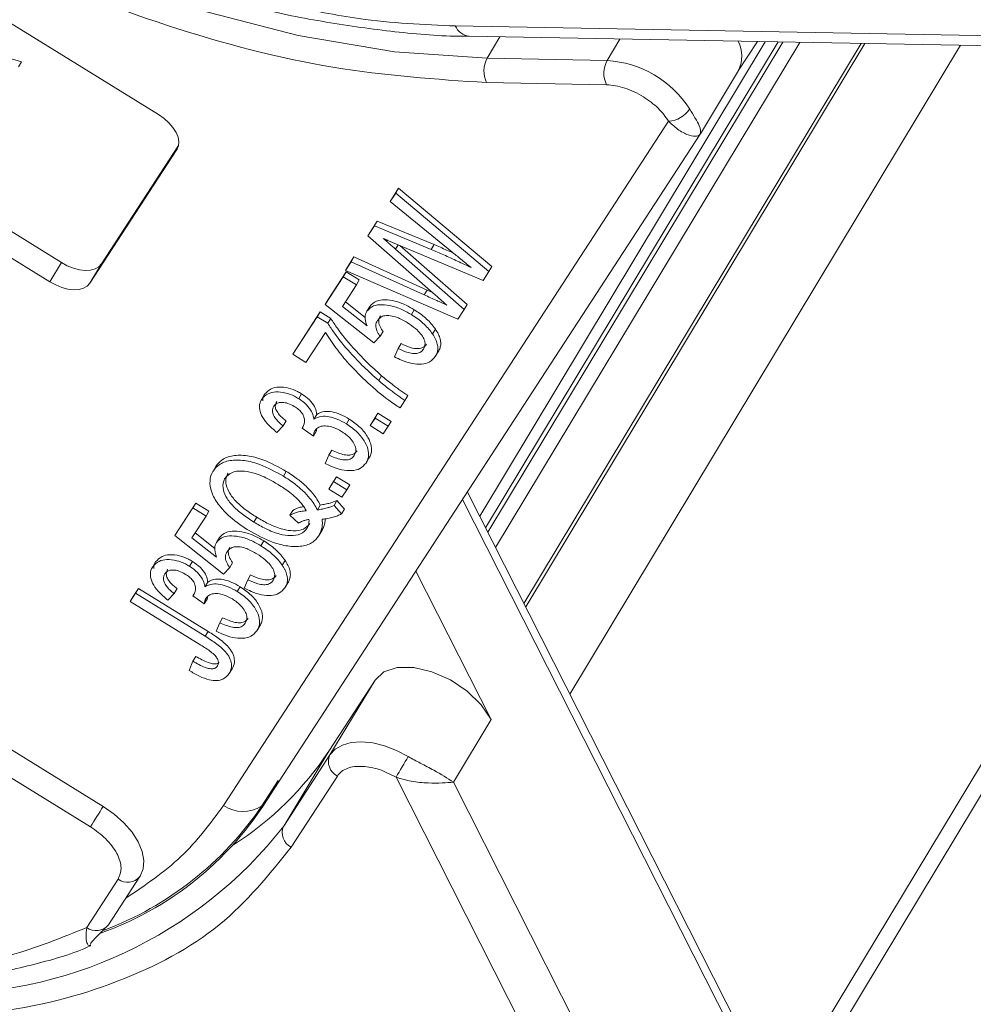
# Model space of a CAD drawing. Header units: millimetres. Extents: x 8853 to 11418, y 45 to 1005.
# Tile 71 of 256: x 9521 to 9545, y 740 to 765. Entities that reach past the tile are written whole.
import ezdxf

# ---------------------------------------------------------------- set-up
doc = ezdxf.new("R2010")
doc.units = ezdxf.units.MM

msp = doc.modelspace()

# ---------------------------------------------------------------- linework, layer by layer
at = {"color": 7, "linetype": 'Continuous', "lineweight": 15}
for p, q in [((9507.405, 772.611), (9524.306, 762.164)), ((9504.974, 768.912), (9521.875, 758.465)), ((9521.584, 757.981), (9504.683, 768.428)), ((9520.875, 763.482), (9516.255, 764.871)), ((9560.607, 763.855), (9531.737, 764.384)), ((9532.085, 764.125), (9560.621, 763.602)), ((9539.499, 763.989), (9532.348, 752.115)), ((9532.497, 751.822), (9539.82, 763.983)), ((9532.533, 763.575), (9532.856, 764.111)), ((9539.939, 763.981), (9532.551, 751.714)), ((9532.747, 751.329), (9540.361, 763.973)), ((9541.895, 763.945), (9533.456, 749.931)), ((9541.992, 763.943), (9533.501, 749.843)), ((9534.608, 747.66), (9544.388, 763.899)), ((9535.859, 764.056), (9535.537, 763.52)), ((9538.823, 763.259), (9539.3, 763.993)), ((9555.616, 763.693), (9539.799, 737.429)), ((9540.007, 737.019), (9556.065, 763.685)), ((9520.875, 763.482), (9520.802, 763.361)), ((9535.537, 763.52), (9532.533, 763.575)), ((9537.876, 761.687), (9538.828, 763.268)), ((9535.525, 762.909), (9532.522, 762.965)), ((9537.077, 761.997), (9525.935, 744.875)), ((9527.097, 745.122), (9537.867, 761.672)), ((9524.768, 761.292), (9522.591, 757.945)), ((9522.882, 758.429), (9524.809, 761.391)), ((9524.779, 761.309), (9524.768, 761.292)), ((9530.108, 759.988), (9530.247, 760.201)), ((9530.181, 760.108), (9530.319, 760.322)), ((9530.319, 760.322), (9530.247, 760.201)), ((9530.247, 760.201), (9532.578, 758.242)), ((9530.319, 760.322), (9532.651, 758.363)), ((9530.181, 760.108), (9530.108, 759.988)), ((9531.649, 758.732), (9530.108, 759.988)), ((9529.622, 759.25), (9529.784, 759.499)), ((9529.784, 759.499), (9529.711, 759.378)), ((9529.784, 759.499), (9531.208, 758.911)), ((9529.549, 759.129), (9529.711, 759.378)), ((9529.622, 759.25), (9529.549, 759.129)), ((9529.711, 759.378), (9531.136, 758.79)), ((9531.117, 757.755), (9529.549, 759.129)), ((9530.307, 758.907), (9530.241, 758.797)), ((9530.241, 758.797), (9531.959, 757.291)), ((9532.431, 758.015), (9530.266, 758.924)), ((9530.345, 758.891), (9532.032, 757.411)), ((9531.208, 758.911), (9531.136, 758.79)), ((9521.875, 758.465), (9521.584, 757.981)), ((9528.989, 758.267), (9529.127, 758.481)), ((9529.061, 758.388), (9529.2, 758.602)), ((9529.2, 758.602), (9529.127, 758.481)), ((9529.127, 758.481), (9530.96, 757.652)), ((9529.2, 758.602), (9531.033, 757.773)), ((9522.882, 758.429), (9522.591, 757.945)), ((9528.552, 757.535), (9529.004, 758.229)), ((9529.004, 758.229), (9528.931, 758.109)), ((9529.061, 758.388), (9528.989, 758.267)), ((9531.8, 757.046), (9528.989, 758.267)), ((9529.004, 758.229), (9529.334, 758.026)), ((9532.578, 758.242), (9532.431, 758.015)), ((9532.651, 758.363), (9532.578, 758.242)), ((9528.479, 757.414), (9528.931, 758.109)), ((9528.931, 758.109), (9529.261, 757.905)), ((9529.334, 758.026), (9529.261, 757.905)), ((9529.261, 757.905), (9528.909, 757.364)), ((9531.033, 757.773), (9530.96, 757.652)), ((9531.033, 757.773), (9531.163, 757.715)), ((9528.552, 757.535), (9528.479, 757.414)), ((9528.986, 757.481), (9529.481, 757.091)), ((9527.742, 756.289), (9528.352, 757.227)), ((9528.352, 757.227), (9528.279, 757.107)), ((9528.352, 757.227), (9528.619, 757.062)), ((9529.701, 756.449), (9528.479, 757.414)), ((9528.909, 757.364), (9529.527, 756.877)), ((9529.598, 757.365), (9529.525, 757.244)), ((9530.71, 757.28), (9530.637, 757.159)), ((9531.959, 757.291), (9531.8, 757.046)), ((9531.959, 757.291), (9532.032, 757.411)), ((9527.669, 756.168), (9528.279, 757.107)), ((9528.279, 757.107), (9528.546, 756.942)), ((9528.619, 757.062), (9528.546, 756.942)), ((9529.929, 756.737), (9529.856, 756.616)), ((9531.24, 756.796), (9531.167, 756.675)), ((9528.487, 756.715), (9527.998, 755.964)), ((9529.856, 756.616), (9529.701, 756.449)), ((9527.742, 756.289), (9527.669, 756.168)), ((9530.216, 756.104), (9530.305, 756.312)), ((9530.378, 756.433), (9530.305, 756.312)), ((9527.998, 755.964), (9527.669, 756.168)), ((9531.237, 756.11), (9531.31, 756.231)), ((9529.892, 755.629), (9529.819, 755.509)), ((9526.964, 755.165), (9526.891, 755.044)), ((9527.889, 755.178), (9527.816, 755.057)), ((9530.476, 755.012), (9530.354, 754.824)), ((9530.549, 755.132), (9530.476, 755.012)), ((9528.269, 754.663), (9528.196, 754.542)), ((9529.082, 754.545), (9529.009, 754.425)), ((9529.605, 754.382), (9529.727, 754.57)), ((9529.677, 754.503), (9529.799, 754.691)), ((9529.799, 754.691), (9529.727, 754.57)), ((9529.727, 754.57), (9530.056, 754.366)), ((9529.799, 754.691), (9530.129, 754.487)), ((9527.427, 754.376), (9527.272, 754.209)), ((9527.5, 754.497), (9527.427, 754.376)), ((9527.924, 754.361), (9527.899, 754.319)), ((9528.183, 754.117), (9527.899, 754.319)), ((9529.677, 754.503), (9529.605, 754.382)), ((9529.934, 754.179), (9529.605, 754.382)), ((9530.056, 754.366), (9529.934, 754.179)), ((9530.056, 754.366), (9530.129, 754.487)), ((9528.256, 754.238), (9528.183, 754.117)), ((9528.48, 753.436), (9528.569, 753.644)), ((9528.642, 753.765), (9528.569, 753.644)), ((9529.502, 753.443), (9529.575, 753.564)), ((9525.752, 753.374), (9525.679, 753.253)), ((9527.432, 753.116), (9527.505, 753.237)), ((9528.642, 752.912), (9528.764, 753.1)), ((9528.764, 753.1), (9528.691, 752.979)), ((9528.764, 753.1), (9529.094, 752.896)), ((9528.569, 752.791), (9528.691, 752.979)), ((9528.642, 752.912), (9528.569, 752.791)), ((9528.899, 752.588), (9528.569, 752.791)), ((9528.691, 752.979), (9529.021, 752.775)), ((9529.021, 752.775), (9529.094, 752.896)), ((9529.021, 752.775), (9528.899, 752.588)), ((9541.346, 734.379), (9532.041, 752.72)), ((9524.714, 751.628), (9525.166, 752.322)), ((9524.787, 751.748), (9525.239, 752.443)), ((9525.239, 752.443), (9525.166, 752.322)), ((9525.166, 752.322), (9525.496, 752.118)), ((9525.239, 752.443), (9525.569, 752.239)), ((9528.357, 752.393), (9528.285, 752.272)), ((9528.774, 752.505), (9528.701, 752.384)), ((9528.701, 752.384), (9528.892, 752.172)), ((9528.774, 752.505), (9528.965, 752.292)), ((9531.92, 752.533), (9541.15, 734.34)), ((9525.496, 752.118), (9525.144, 751.577)), ((9525.569, 752.239), (9525.496, 752.118)), ((9526.692, 751.968), (9526.765, 752.088)), ((9527.595, 752.137), (9527.667, 752.258)), ((9527.595, 752.137), (9527.811, 751.942)), ((9528.965, 752.292), (9528.892, 752.172)), ((9524.787, 751.748), (9524.714, 751.628)), ((9525.935, 750.662), (9524.714, 751.628)), ((9525.144, 751.577), (9525.761, 751.091)), ((9525.22, 751.695), (9525.716, 751.305)), ((9525.833, 751.579), (9525.76, 751.458)), ((9528.328, 751.64), (9528.4, 751.761)), ((9526.945, 751.494), (9526.872, 751.373)), ((9524.234, 750.97), (9524.161, 750.849)), ((9525.159, 750.982), (9525.086, 750.861)), ((9526.091, 750.829), (9525.935, 750.662)), ((9526.163, 750.95), (9526.091, 750.829)), ((9527.475, 751.009), (9527.402, 750.888)), ((9513.64, 750.588), (9522.92, 744.852)), ((9526.613, 750.646), (9526.54, 750.525)), ((9532.634, 747.03), (9530.752, 750.738)), ((9525.539, 750.467), (9525.466, 750.346)), ((9526.352, 750.35), (9526.279, 750.229)), ((9526.451, 750.317), (9526.54, 750.525)), ((9527.472, 750.324), (9527.545, 750.445)), ((9513.169, 750.171), (9522.601, 744.341)), ((9523.597, 749.982), (9523.731, 750.188)), ((9523.67, 750.103), (9523.597, 749.982)), ((9523.67, 750.103), (9523.804, 750.309)), ((9523.804, 750.309), (9523.731, 750.188)), ((9523.731, 750.188), (9525.477, 749.109)), ((9523.804, 750.309), (9525.55, 749.23)), ((9524.697, 750.18), (9524.542, 750.013)), ((9524.77, 750.301), (9524.697, 750.18)), ((9525.194, 750.166), (9525.169, 750.124)), ((9525.453, 749.921), (9525.169, 750.124)), ((9525.366, 748.889), (9523.597, 749.982)), ((9525.526, 750.042), (9525.453, 749.921)), ((9525.75, 749.24), (9525.839, 749.448)), ((9525.912, 749.569), (9525.839, 749.448)), ((9526.772, 749.247), (9526.845, 749.368)), ((9525.55, 749.23), (9525.477, 749.109)), ((9525.239, 748.606), (9525.166, 748.486)), ((9525.073, 748.254), (9525.166, 748.486)), ((9526.074, 748.175), (9526.147, 748.296)), ((9528.568, 746.233), (9529.727, 748.014)), ((9529.727, 748.014), (9528.599, 746.141)), ((9531.688, 745.458), (9532.634, 747.03)), ((9527.44, 744.359), (9528.568, 746.233)), ((9528.599, 746.141), (9527.44, 744.359)), ((9526.891, 744.865), (9527.304, 745.499)), ((9528.784, 745.611), (9527.625, 743.83)), ((9530.256, 745.581), (9543.055, 720.353)), ((9544.137, 720.92), (9531.688, 745.458)), ((9527.058, 745.056), (9527.131, 745.177)), ((9523.295, 743.032), (9522.508, 741.821)), ((9523.052, 741.888), (9523.839, 743.098)), ((9523.839, 743.098), (9523.845, 743.107))]:
    msp.add_line(p, q, dxfattribs=at)
at = {"color": 7, "linetype": 'Continuous', "lineweight": 15, "flags": 128}
for points in [[(9532.533, 763.575), (9530.216, 763.739), (9527.8, 764.144), (9525.32, 764.785), (9522.817, 765.652), (9520.327, 766.731), (9517.889, 768.006), (9515.541, 769.458), (9513.318, 771.063), (9511.255, 772.798), (9509.383, 774.636), (9507.732, 776.549), (9506.325, 778.507), (9505.186, 780.48)], [(9524.306, 762.164), (9524.444, 762.068), (9524.566, 761.959), (9524.668, 761.841), (9524.745, 761.721), (9524.796, 761.601), (9524.816, 761.486), (9524.807, 761.382), (9524.768, 761.292)], [(9521.875, 758.465), (9522.023, 758.384), (9522.177, 758.323), (9522.329, 758.283), (9522.474, 758.266), (9522.607, 758.273), (9522.722, 758.303), (9522.815, 758.356), (9522.882, 758.429)], [(9522.591, 757.945), (9522.523, 757.872), (9522.431, 757.82), (9522.316, 757.789), (9522.183, 757.783), (9522.038, 757.799), (9521.886, 757.839), (9521.732, 757.901), (9521.584, 757.981)], [(9529.727, 748.014), (9529.951, 748.219), (9530.284, 748.327), (9530.696, 748.327), (9531.153, 748.221), (9531.614, 748.017), (9532.037, 747.733), (9532.388, 747.394), (9532.634, 747.03)], [(9528.599, 746.141), (9528.73, 746.283), (9528.91, 746.388), (9529.132, 746.45), (9529.389, 746.467), (9529.671, 746.439), (9529.967, 746.366), (9530.268, 746.252), (9530.56, 746.1)], [(9522.92, 744.852), (9523.196, 744.659), (9523.441, 744.441), (9523.644, 744.206), (9523.799, 743.965), (9523.9, 743.725), (9523.941, 743.496), (9523.923, 743.288), (9523.845, 743.107)]]:
    msp.add_lwpolyline(points, dxfattribs=at)
at = {"color": 7, "linetype": 'Continuous', "lineweight": 15}
for centre, radius, start, end in [((9532.14, 764.562), 0.441, 203.7811, 262.7995), ((9538.079, 763.63), 0.832, 334.1958, 26.5525), ((9533.117, 763.259), 0.664, 151.5519, 206.341), ((9536.12, 763.204), 0.664, 151.5519, 206.341), ((9535.362, 760.857), 2.669, 32.8164, 86.25), ((9537.033, 762.681), 0.685, 273.6686, 326.5919), ((9521.804, 750.731), 8.124, 302.6404, 326.3757), ((9528.966, 745.972), 0.404, 155.3305, 243.29), ((9553.87, 732.062), 27.211, 148.9409, 150.2088), ((9520.12, 749.366), 8.159, 289.5905, 331.7073), ((9505.127, 755.565), 20.769, 327.2862, 328.9474), ((9520.009, 749.533), 8.316, 290.6533, 325.8501), ((9526.421, 745.574), 0.851, 235.209, 303.5582), ((9518.818, 751.105), 10.948, 268.1859, 321.9602), ((9527.807, 744.191), 0.404, 155.3305, 243.29), ((9523.533, 743.348), 0.395, 233.0485, 320.8985), ((9522.745, 742.137), 0.395, 233.0485, 320.8985)]:
    msp.add_arc(centre, radius, start, end, dxfattribs=at)
for points, knots in [([(9532.522, 762.965), (9531.255, 763.05), (9528.695, 763.221), (9524.534, 764.303), (9520.36, 765.948), (9516.333, 768.127), (9512.609, 770.746), (9509.251, 773.721), (9507.515, 775.885), (9506.647, 776.967)], [0, 0, 0, 0, 0.141193, 0.285298, 0.429404, 0.570596, 0.711789, 0.855895, 1, 1, 1, 1]), ([(9526.521, 764.911), (9526.604, 764.888), (9527.271, 764.703), (9528.517, 764.463), (9530.238, 764.224), (9531.433, 764.119), (9532.028, 764.13), (9532.082, 764.131)], [0, 0, 0, 0, 0.042713, 0.346625, 0.65589, 0.969068, 1, 1, 1, 1]), ([(9527.567, 764.892), (9528.158, 764.771), (9529.598, 764.476), (9530.944, 764.418), (9531.737, 764.384)], [0, 0, 0, 0, 0.4106998, 1, 1, 1, 1]), ([(9536.446, 762.611), (9536.37, 762.654), (9536.219, 762.741), (9535.981, 762.833), (9535.744, 762.895), (9535.598, 762.905), (9535.525, 762.909)], [0, 0, 0, 0, 0.249887, 0.499995, 0.749887, 1, 1, 1, 1]), ([(9537.605, 762.304), (9537.652, 762.227), (9537.755, 762.059), (9537.892, 761.823), (9537.879, 761.736), (9537.871, 761.679)], [0, 0, 0, 0, 0.227067, 0.501595, 1, 1, 1, 1]), ([(9537.871, 761.679), (9537.846, 761.655), (9537.795, 761.608), (9537.604, 761.634), (9537.349, 761.748), (9537.164, 761.917), (9537.077, 761.997)], [0, 0, 0, 0, 0.2515188, 0.5017844, 0.7656323, 1, 1, 1, 1]), ([(9530.266, 758.924), (9530.239, 758.935), (9530.185, 758.958), (9530.103, 758.992), (9530.035, 759.021), (9529.981, 759.044), (9529.954, 759.055), (9529.94, 759.061)], [0, 0, 0, 0, 0.249998, 0.499996, 0.75, 0.874999, 1, 1, 1, 1]), ([(9529.94, 759.061), (9529.962, 759.042), (9530.004, 759.006), (9530.075, 758.943), (9530.154, 758.874), (9530.212, 758.823), (9530.241, 758.797)], [0, 0, 0, 0, 0.2095127, 0.4190311, 0.7095148, 1, 1, 1, 1]), ([(9531.136, 758.79), (9531.24, 758.745), (9531.401, 758.676), (9531.62, 758.577), (9531.792, 758.498), (9531.964, 758.418), (9532.078, 758.363), (9532.135, 758.336)], [0, 0, 0, 0, 0.310606, 0.482888, 0.655191, 0.82758, 1, 1, 1, 1]), ([(9531.208, 758.911), (9531.312, 758.866), (9531.473, 758.797), (9531.633, 758.725), (9531.689, 758.699)], [0, 0, 0, 0, 0.647727, 1, 1, 1, 1]), ([(9532.135, 758.336), (9532.091, 758.372), (9532.004, 758.443), (9531.879, 758.545), (9531.76, 758.641), (9531.686, 758.702), (9531.649, 758.732)], [0, 0, 0, 0, 0.27018, 0.54036, 0.770179, 1, 1, 1, 1]), ([(9531.524, 757.397), (9531.483, 757.434), (9531.399, 757.508), (9531.289, 757.604), (9531.194, 757.687), (9531.143, 757.732), (9531.117, 757.755)], [0, 0, 0, 0, 0.3088962, 0.6177923, 0.8088961, 1, 1, 1, 1]), ([(9529.598, 757.365), (9529.645, 757.416), (9529.732, 757.509), (9529.971, 757.538), (9530.228, 757.506), (9530.485, 757.411), (9530.642, 757.32), (9530.71, 757.28)], [0, 0, 0, 0, 0.238357, 0.435095, 0.63094, 0.839011, 1, 1, 1, 1]), ([(9530.96, 757.652), (9531.012, 757.629), (9531.115, 757.582), (9531.261, 757.516), (9531.398, 757.455), (9531.482, 757.416), (9531.524, 757.397)], [0, 0, 0, 0, 0.275241, 0.550482, 0.775241, 1, 1, 1, 1]), ([(9529.527, 756.877), (9529.519, 756.898), (9529.504, 756.938), (9529.49, 756.995), (9529.482, 757.046), (9529.48, 757.106), (9529.488, 757.175), (9529.513, 757.221), (9529.525, 757.244)], [0, 0, 0, 0, 0.147364, 0.295352, 0.418554, 0.542551, 0.767964, 1, 1, 1, 1]), ([(9529.525, 757.244), (9529.573, 757.295), (9529.66, 757.388), (9529.899, 757.417), (9530.155, 757.385), (9530.412, 757.29), (9530.569, 757.199), (9530.637, 757.159)], [0, 0, 0, 0, 0.238357, 0.435095, 0.63094, 0.839011, 1, 1, 1, 1]), ([(9530.71, 757.28), (9530.758, 757.249), (9530.856, 757.186), (9530.991, 757.079), (9531.111, 756.962), (9531.191, 756.866), (9531.23, 756.81), (9531.24, 756.796)], [0, 0, 0, 0, 0.227831, 0.459278, 0.687764, 0.922664, 1, 1, 1, 1]), ([(9528.619, 757.062), (9528.673, 756.98), (9528.833, 756.733), (9529.139, 756.368), (9529.511, 755.971), (9529.765, 755.744), (9529.892, 755.629)], [0, 0, 0, 0, 0.165203, 0.496137, 0.746721, 1, 1, 1, 1]), ([(9529.788, 757.009), (9529.777, 756.99), (9529.756, 756.953), (9529.743, 756.89), (9529.75, 756.824), (9529.771, 756.757), (9529.805, 756.687), (9529.839, 756.64), (9529.856, 756.616)], [0, 0, 0, 0, 0.181774, 0.36703, 0.518513, 0.675027, 0.835287, 1, 1, 1, 1]), ([(9530.535, 756.96), (9530.45, 757.007), (9530.313, 757.085), (9530.113, 757.139), (9529.968, 757.141), (9529.855, 757.094), (9529.812, 757.039), (9529.788, 757.009)], [0, 0, 0, 0, 0.284133, 0.463731, 0.644535, 0.805022, 1, 1, 1, 1]), ([(9529.861, 757.13), (9529.85, 757.111), (9529.829, 757.074), (9529.816, 757.011), (9529.822, 756.945), (9529.844, 756.878), (9529.877, 756.808), (9529.911, 756.761), (9529.929, 756.737)], [0, 0, 0, 0, 0.1817742, 0.3670305, 0.5185126, 0.6750267, 0.8352872, 1, 1, 1, 1]), ([(9531.167, 756.675), (9531.137, 756.716), (9531.077, 756.799), (9530.963, 756.917), (9530.831, 757.029), (9530.72, 757.107), (9530.653, 757.149), (9530.637, 757.159)], [0, 0, 0, 0, 0.228036, 0.461347, 0.689746, 0.923403, 1, 1, 1, 1]), ([(9528.546, 756.942), (9528.6, 756.859), (9528.76, 756.612), (9529.066, 756.247), (9529.438, 755.85), (9529.692, 755.623), (9529.819, 755.509)], [0, 0, 0, 0, 0.165203, 0.496137, 0.746721, 1, 1, 1, 1]), ([(9530.941, 756.295), (9530.962, 756.34), (9530.996, 756.417), (9530.956, 756.558), (9530.872, 756.686), (9530.733, 756.828), (9530.607, 756.911), (9530.535, 756.96)], [0, 0, 0, 0, 0.242689, 0.406584, 0.570206, 0.750946, 1, 1, 1, 1]), ([(9531.24, 756.796), (9531.266, 756.754), (9531.319, 756.671), (9531.363, 756.547), (9531.378, 756.428), (9531.363, 756.34), (9531.337, 756.275), (9531.319, 756.246), (9531.31, 756.231)], [0, 0, 0, 0, 0.19597, 0.39773, 0.59431, 0.798833, 0.899086, 1, 1, 1, 1]), ([(9530.354, 754.824), (9530.259, 754.888), (9529.972, 755.082), (9529.534, 755.453), (9529.099, 755.891), (9528.744, 756.316), (9528.573, 756.582), (9528.487, 756.715)], [0, 0, 0, 0, 0.12089, 0.363049, 0.611426, 0.804202, 1, 1, 1, 1]), ([(9531.237, 756.11), (9531.254, 756.139), (9531.287, 756.198), (9531.305, 756.303), (9531.292, 756.421), (9531.254, 756.525), (9531.208, 756.611), (9531.181, 756.653), (9531.167, 756.675)], [0, 0, 0, 0, 0.195914, 0.39631, 0.592972, 0.797743, 0.898464, 1, 1, 1, 1]), ([(9530.305, 756.312), (9530.389, 756.273), (9530.523, 756.211), (9530.707, 756.179), (9530.83, 756.196), (9530.903, 756.243), (9530.931, 756.281), (9530.941, 756.295)], [0, 0, 0, 0, 0.323008, 0.519347, 0.717293, 0.893001, 1, 1, 1, 1]), ([(9530.378, 756.433), (9530.462, 756.394), (9530.596, 756.332), (9530.78, 756.3), (9530.903, 756.317), (9530.976, 756.364), (9531.004, 756.401), (9531.014, 756.416)], [0, 0, 0, 0, 0.323008, 0.519347, 0.717293, 0.893001, 1, 1, 1, 1]), ([(9531.237, 756.11), (9531.193, 756.058), (9531.113, 755.963), (9530.899, 755.908), (9530.656, 755.925), (9530.419, 756), (9530.275, 756.073), (9530.216, 756.104)], [0, 0, 0, 0, 0.248379, 0.451028, 0.653732, 0.857674, 1, 1, 1, 1]), ([(9529.819, 755.509), (9529.862, 755.472), (9529.948, 755.399), (9530.068, 755.304), (9530.178, 755.221), (9530.276, 755.15), (9530.376, 755.08), (9530.443, 755.035), (9530.476, 755.012)], [0, 0, 0, 0, 0.207128, 0.414579, 0.560657, 0.706858, 0.853397, 1, 1, 1, 1]), ([(9529.892, 755.629), (9529.935, 755.593), (9530.021, 755.52), (9530.141, 755.425), (9530.251, 755.342), (9530.349, 755.271), (9530.448, 755.201), (9530.516, 755.155), (9530.549, 755.132)], [0, 0, 0, 0, 0.207128, 0.414579, 0.560657, 0.706858, 0.853397, 1, 1, 1, 1]), ([(9526.964, 755.165), (9527.011, 755.216), (9527.095, 755.307), (9527.312, 755.359), (9527.549, 755.331), (9527.749, 755.259), (9527.854, 755.198), (9527.889, 755.178)], [0, 0, 0, 0, 0.2727519, 0.4935991, 0.716338, 0.90619, 1, 1, 1, 1]), ([(9527.272, 754.209), (9527.185, 754.282), (9527.026, 754.415), (9526.875, 754.637), (9526.82, 754.831), (9526.844, 754.964), (9526.881, 755.026), (9526.891, 755.044)], [0, 0, 0, 0, 0.270658, 0.489263, 0.708369, 0.914642, 1, 1, 1, 1]), ([(9526.891, 755.044), (9526.938, 755.095), (9527.022, 755.186), (9527.239, 755.239), (9527.476, 755.211), (9527.677, 755.138), (9527.781, 755.077), (9527.816, 755.057)], [0, 0, 0, 0, 0.272752, 0.493599, 0.716338, 0.90619, 1, 1, 1, 1]), ([(9526.916, 755.003), (9526.919, 755.04), (9526.923, 755.1), (9526.953, 755.147), (9526.964, 755.165)], [0, 0, 0, 0, 0.619609, 1, 1, 1, 1]), ([(9527.816, 755.057), (9527.885, 755.008), (9528.019, 754.912), (9528.144, 754.741), (9528.186, 754.619), (9528.194, 754.557), (9528.196, 754.542)], [0, 0, 0, 0, 0.328269, 0.636143, 0.9088, 1, 1, 1, 1]), ([(9527.889, 755.178), (9527.958, 755.129), (9528.092, 755.033), (9528.217, 754.862), (9528.259, 754.74), (9528.267, 754.678), (9528.269, 754.663)], [0, 0, 0, 0, 0.328269, 0.636143, 0.9088, 1, 1, 1, 1]), ([(9527.192, 754.867), (9527.175, 754.828), (9527.145, 754.762), (9527.18, 754.639), (9527.262, 754.516), (9527.357, 754.43), (9527.419, 754.382), (9527.427, 754.376)], [0, 0, 0, 0, 0.285919, 0.484989, 0.684325, 0.959069, 1, 1, 1, 1]), ([(9527.705, 754.862), (9527.653, 754.891), (9527.554, 754.945), (9527.412, 754.968), (9527.299, 754.957), (9527.23, 754.917), (9527.202, 754.88), (9527.192, 754.867)], [0, 0, 0, 0, 0.248767, 0.472673, 0.663516, 0.875579, 1, 1, 1, 1]), ([(9527.265, 754.988), (9527.247, 754.949), (9527.218, 754.883), (9527.252, 754.76), (9527.335, 754.637), (9527.43, 754.551), (9527.492, 754.503), (9527.5, 754.497)], [0, 0, 0, 0, 0.285919, 0.484989, 0.684325, 0.959069, 1, 1, 1, 1]), ([(9527.92, 754.344), (9527.943, 754.399), (9527.976, 754.481), (9527.947, 754.614), (9527.894, 754.707), (9527.811, 754.792), (9527.741, 754.838), (9527.705, 754.862)], [0, 0, 0, 0, 0.36756, 0.550992, 0.695411, 0.839595, 1, 1, 1, 1]), ([(9528.196, 754.542), (9528.256, 754.572), (9528.359, 754.625), (9528.576, 754.611), (9528.794, 754.547), (9528.935, 754.467), (9529.009, 754.425)], [0, 0, 0, 0, 0.302387, 0.525374, 0.748493, 1, 1, 1, 1]), ([(9528.269, 754.663), (9528.328, 754.693), (9528.432, 754.746), (9528.649, 754.732), (9528.867, 754.668), (9529.007, 754.588), (9529.082, 754.545)], [0, 0, 0, 0, 0.302387, 0.525374, 0.748493, 1, 1, 1, 1]), ([(9529.082, 754.545), (9529.179, 754.478), (9529.372, 754.343), (9529.557, 754.096), (9529.649, 753.862), (9529.642, 753.685), (9529.593, 753.597), (9529.575, 753.564)], [0, 0, 0, 0, 0.228572, 0.459007, 0.660095, 0.870765, 1, 1, 1, 1]), ([(9527.899, 754.319), (9527.901, 754.321), (9527.905, 754.325), (9527.91, 754.331), (9527.915, 754.338), (9527.919, 754.342), (9527.92, 754.344)], [0, 0, 0, 0, 0.250087, 0.500185, 0.75003, 1, 1, 1, 1]), ([(9528.885, 754.238), (9528.817, 754.275), (9528.697, 754.342), (9528.517, 754.378), (9528.373, 754.371), (9528.276, 754.324), (9528.241, 754.278), (9528.227, 754.26)], [0, 0, 0, 0, 0.254178, 0.457835, 0.661032, 0.868746, 1, 1, 1, 1]), ([(9528.27, 754.309), (9528.268, 754.302), (9528.264, 754.287), (9528.26, 754.263), (9528.257, 754.246), (9528.256, 754.238)], [0, 0, 0, 0, 0.302463, 0.651088, 1, 1, 1, 1]), ([(9529.009, 754.425), (9529.106, 754.357), (9529.3, 754.222), (9529.484, 753.975), (9529.576, 753.741), (9529.569, 753.564), (9529.52, 753.476), (9529.502, 753.443)], [0, 0, 0, 0, 0.228572, 0.459007, 0.660095, 0.870765, 1, 1, 1, 1]), ([(9528.227, 754.26), (9528.223, 754.253), (9528.215, 754.238), (9528.205, 754.215), (9528.198, 754.191), (9528.192, 754.167), (9528.187, 754.142), (9528.185, 754.125), (9528.183, 754.117)], [0, 0, 0, 0, 0.169524, 0.339551, 0.504185, 0.669008, 0.834436, 1, 1, 1, 1]), ([(9529.209, 753.633), (9529.23, 753.679), (9529.265, 753.757), (9529.222, 753.903), (9529.135, 754.036), (9529.015, 754.152), (9528.922, 754.213), (9528.885, 754.238)], [0, 0, 0, 0, 0.269591, 0.459441, 0.648883, 0.856246, 1, 1, 1, 1]), ([(9525.752, 753.374), (9525.795, 753.426), (9525.892, 753.546), (9526.158, 753.645), (9526.518, 753.646), (9526.989, 753.522), (9527.31, 753.345), (9527.505, 753.237)], [0, 0, 0, 0, 0.149201, 0.339719, 0.531658, 0.715646, 1, 1, 1, 1]), ([(9528.569, 753.644), (9528.676, 753.598), (9528.833, 753.531), (9529.027, 753.516), (9529.142, 753.552), (9529.186, 753.605), (9529.209, 753.633)], [0, 0, 0, 0, 0.404921, 0.593605, 0.78306, 1, 1, 1, 1]), ([(9528.642, 753.765), (9528.749, 753.719), (9528.906, 753.652), (9529.1, 753.637), (9529.215, 753.673), (9529.259, 753.726), (9529.282, 753.754)], [0, 0, 0, 0, 0.404921, 0.593605, 0.78306, 1, 1, 1, 1]), ([(9525.679, 753.253), (9525.722, 753.305), (9525.819, 753.425), (9526.085, 753.524), (9526.445, 753.525), (9526.916, 753.402), (9527.237, 753.224), (9527.432, 753.116)], [0, 0, 0, 0, 0.149201, 0.339719, 0.531658, 0.715646, 1, 1, 1, 1]), ([(9529.502, 753.443), (9529.457, 753.391), (9529.374, 753.295), (9529.15, 753.244), (9528.895, 753.265), (9528.662, 753.342), (9528.527, 753.412), (9528.48, 753.436)], [0, 0, 0, 0, 0.249595, 0.46063, 0.671469, 0.886859, 1, 1, 1, 1]), ([(9526.559, 751.761), (9526.463, 751.824), (9526.201, 751.996), (9525.875, 752.3), (9525.646, 752.646), (9525.576, 752.939), (9525.611, 753.136), (9525.666, 753.229), (9525.679, 753.253)], [0, 0, 0, 0, 0.148072, 0.401988, 0.580808, 0.75998, 0.939061, 1, 1, 1, 1]), ([(9526.692, 751.968), (9526.596, 752.031), (9526.401, 752.157), (9526.151, 752.375), (9525.979, 752.611), (9525.904, 752.836), (9525.927, 752.985), (9525.967, 753.054), (9525.977, 753.07)], [0, 0, 0, 0, 0.199014, 0.399339, 0.580729, 0.762132, 0.942113, 1, 1, 1, 1]), ([(9525.977, 753.07), (9526.024, 753.121), (9526.119, 753.223), (9526.376, 753.259), (9526.693, 753.206), (9527.009, 753.079), (9527.216, 752.957), (9527.301, 752.907)], [0, 0, 0, 0, 0.203222, 0.407586, 0.580719, 0.828764, 1, 1, 1, 1]), ([(9526.765, 752.088), (9526.668, 752.151), (9526.474, 752.278), (9526.223, 752.496), (9526.052, 752.732), (9525.976, 752.956), (9526, 753.106), (9526.04, 753.175), (9526.05, 753.191)], [0, 0, 0, 0, 0.199014, 0.399339, 0.580729, 0.762132, 0.942113, 1, 1, 1, 1]), ([(9527.432, 753.116), (9527.48, 753.085), (9527.578, 753.023), (9527.744, 752.903), (9527.925, 752.751), (9528.087, 752.58), (9528.207, 752.417), (9528.259, 752.321), (9528.285, 752.272)], [0, 0, 0, 0, 0.132684, 0.266041, 0.474214, 0.688935, 0.842827, 1, 1, 1, 1]), ([(9527.505, 753.237), (9527.553, 753.206), (9527.651, 753.144), (9527.817, 753.024), (9527.998, 752.872), (9528.16, 752.7), (9528.28, 752.538), (9528.331, 752.442), (9528.357, 752.393)], [0, 0, 0, 0, 0.132684, 0.266041, 0.474214, 0.688935, 0.842827, 1, 1, 1, 1]), ([(9527.301, 752.907), (9527.35, 752.876), (9527.447, 752.815), (9527.598, 752.706), (9527.75, 752.579), (9527.871, 752.451), (9527.956, 752.339), (9527.99, 752.278), (9528.007, 752.247)], [0, 0, 0, 0, 0.1668479, 0.3345639, 0.5405242, 0.7525075, 0.8750783, 1, 1, 1, 1]), ([(9527.94, 752.356), (9527.922, 752.352), (9527.882, 752.345), (9527.815, 752.326), (9527.742, 752.298), (9527.692, 752.272), (9527.667, 752.258)], [0, 0, 0, 0, 0.18111, 0.382695, 0.690259, 1, 1, 1, 1]), ([(9528.285, 752.272), (9528.306, 752.275), (9528.348, 752.282), (9528.41, 752.293), (9528.47, 752.307), (9528.54, 752.325), (9528.619, 752.349), (9528.674, 752.372), (9528.701, 752.384)], [0, 0, 0, 0, 0.139963, 0.279956, 0.419938, 0.560053, 0.779572, 1, 1, 1, 1]), ([(9528.357, 752.393), (9528.378, 752.396), (9528.42, 752.403), (9528.483, 752.414), (9528.543, 752.428), (9528.613, 752.446), (9528.692, 752.47), (9528.746, 752.493), (9528.774, 752.505)], [0, 0, 0, 0, 0.139963, 0.279956, 0.419938, 0.560053, 0.779572, 1, 1, 1, 1]), ([(9528.094, 751.928), (9528.048, 751.876), (9527.956, 751.773), (9527.7, 751.736), (9527.393, 751.78), (9527.074, 751.907), (9526.862, 752.032), (9526.765, 752.088)], [0, 0, 0, 0, 0.20131, 0.404755, 0.576193, 0.805812, 1, 1, 1, 1]), ([(9528.007, 752.247), (9527.984, 752.246), (9527.938, 752.245), (9527.873, 752.236), (9527.811, 752.225), (9527.743, 752.206), (9527.669, 752.178), (9527.62, 752.151), (9527.595, 752.137)], [0, 0, 0, 0, 0.141069, 0.282767, 0.423903, 0.56572, 0.782095, 1, 1, 1, 1]), ([(9528.892, 752.172), (9528.858, 752.156), (9528.791, 752.124), (9528.695, 752.093), (9528.611, 752.072), (9528.544, 752.058), (9528.474, 752.047), (9528.426, 752.041), (9528.402, 752.037)], [0, 0, 0, 0, 0.237022, 0.475091, 0.605871, 0.736859, 0.868386, 1, 1, 1, 1]), ([(9528.021, 751.807), (9527.975, 751.755), (9527.883, 751.652), (9527.627, 751.615), (9527.32, 751.659), (9527.001, 751.787), (9526.789, 751.911), (9526.692, 751.968)], [0, 0, 0, 0, 0.20131, 0.404755, 0.576193, 0.805812, 1, 1, 1, 1]), ([(9527.811, 751.942), (9527.827, 751.951), (9527.858, 751.97), (9527.904, 751.99), (9527.948, 752.005), (9527.988, 752.016), (9528.03, 752.025), (9528.059, 752.03), (9528.073, 752.032)], [0, 0, 0, 0, 0.210541, 0.421823, 0.565557, 0.709637, 0.854718, 1, 1, 1, 1]), ([(9528.073, 752.032), (9528.074, 752.012), (9528.076, 751.97), (9528.069, 751.922), (9528.059, 751.885), (9528.049, 751.857), (9528.036, 751.832), (9528.026, 751.815), (9528.021, 751.807)], [0, 0, 0, 0, 0.244198, 0.490285, 0.616798, 0.743692, 0.871739, 1, 1, 1, 1]), ([(9528.402, 752.037), (9528.406, 752), (9528.412, 751.924), (9528.401, 751.834), (9528.383, 751.763), (9528.364, 751.711), (9528.34, 751.66), (9528.32, 751.628), (9528.311, 751.612)], [0, 0, 0, 0, 0.236029, 0.474761, 0.60501, 0.7357, 0.867655, 1, 1, 1, 1]), ([(9528.481, 752.048), (9528.481, 752.048), (9528.483, 752.009), (9528.473, 751.955), (9528.456, 751.884), (9528.436, 751.831), (9528.418, 751.79), (9528.404, 751.768), (9528.4, 751.761)], [0, 0, 0, 0, 0.006477, 0.352103, 0.540671, 0.729879, 0.920918, 1, 1, 1, 1]), ([(9525.76, 751.458), (9525.807, 751.509), (9525.894, 751.602), (9526.133, 751.631), (9526.389, 751.598), (9526.647, 751.504), (9526.803, 751.413), (9526.872, 751.373)], [0, 0, 0, 0, 0.238357, 0.435095, 0.63094, 0.839011, 1, 1, 1, 1]), ([(9525.833, 751.579), (9525.88, 751.63), (9525.967, 751.722), (9526.206, 751.752), (9526.462, 751.719), (9526.719, 751.625), (9526.876, 751.534), (9526.945, 751.494)], [0, 0, 0, 0, 0.238357, 0.435095, 0.63094, 0.839011, 1, 1, 1, 1]), ([(9528.311, 751.612), (9528.267, 751.56), (9528.171, 751.443), (9527.906, 751.349), (9527.551, 751.352), (9527.082, 751.472), (9526.758, 751.651), (9526.559, 751.761)], [0, 0, 0, 0, 0.150098, 0.337156, 0.525352, 0.708308, 1, 1, 1, 1]), ([(9525.761, 751.091), (9525.754, 751.111), (9525.739, 751.152), (9525.725, 751.208), (9525.717, 751.26), (9525.714, 751.319), (9525.723, 751.389), (9525.747, 751.435), (9525.76, 751.458)], [0, 0, 0, 0, 0.1473637, 0.2953519, 0.4185536, 0.5425511, 0.7679639, 1, 1, 1, 1]), ([(9526.769, 751.173), (9526.685, 751.221), (9526.548, 751.299), (9526.348, 751.353), (9526.202, 751.354), (9526.09, 751.307), (9526.047, 751.253), (9526.023, 751.223)], [0, 0, 0, 0, 0.2841327, 0.4637308, 0.6445348, 0.8050215, 1, 1, 1, 1]), ([(9526.095, 751.343), (9526.085, 751.325), (9526.064, 751.287), (9526.051, 751.225), (9526.057, 751.158), (9526.079, 751.091), (9526.112, 751.021), (9526.146, 750.974), (9526.163, 750.95)], [0, 0, 0, 0, 0.181774, 0.36703, 0.518513, 0.675027, 0.835287, 1, 1, 1, 1]), ([(9527.402, 750.888), (9527.372, 750.929), (9527.312, 751.012), (9527.197, 751.131), (9527.066, 751.242), (9526.955, 751.321), (9526.888, 751.363), (9526.872, 751.373)], [0, 0, 0, 0, 0.228036, 0.461347, 0.689746, 0.923403, 1, 1, 1, 1]), ([(9526.945, 751.494), (9526.993, 751.462), (9527.091, 751.399), (9527.225, 751.292), (9527.346, 751.175), (9527.426, 751.079), (9527.465, 751.023), (9527.475, 751.009)], [0, 0, 0, 0, 0.2278312, 0.4592779, 0.6877638, 0.9226642, 1, 1, 1, 1]), ([(9524.234, 750.97), (9524.281, 751.02), (9524.365, 751.112), (9524.582, 751.164), (9524.819, 751.136), (9525.019, 751.063), (9525.124, 751.002), (9525.159, 750.982)], [0, 0, 0, 0, 0.272752, 0.493599, 0.716338, 0.90619, 1, 1, 1, 1]), ([(9526.023, 751.223), (9526.012, 751.204), (9525.991, 751.166), (9525.978, 751.104), (9525.984, 751.037), (9526.006, 750.971), (9526.039, 750.9), (9526.073, 750.853), (9526.091, 750.829)], [0, 0, 0, 0, 0.181774, 0.36703, 0.518513, 0.675027, 0.835287, 1, 1, 1, 1]), ([(9527.176, 750.508), (9527.197, 750.554), (9527.231, 750.63), (9527.19, 750.772), (9527.106, 750.9), (9526.968, 751.041), (9526.842, 751.125), (9526.769, 751.173)], [0, 0, 0, 0, 0.242689, 0.406584, 0.570206, 0.750946, 1, 1, 1, 1]), ([(9524.542, 750.013), (9524.455, 750.087), (9524.296, 750.22), (9524.145, 750.441), (9524.09, 750.636), (9524.114, 750.768), (9524.151, 750.831), (9524.161, 750.849)], [0, 0, 0, 0, 0.270658, 0.489263, 0.708369, 0.914642, 1, 1, 1, 1]), ([(9524.161, 750.849), (9524.208, 750.899), (9524.292, 750.991), (9524.509, 751.043), (9524.746, 751.015), (9524.947, 750.942), (9525.051, 750.881), (9525.086, 750.861)], [0, 0, 0, 0, 0.272752, 0.493599, 0.716338, 0.90619, 1, 1, 1, 1]), ([(9524.186, 750.807), (9524.189, 750.845), (9524.193, 750.905), (9524.223, 750.952), (9524.234, 750.97)], [0, 0, 0, 0, 0.619609, 1, 1, 1, 1]), ([(9525.086, 750.861), (9525.155, 750.812), (9525.289, 750.717), (9525.414, 750.546), (9525.456, 750.424), (9525.464, 750.362), (9525.466, 750.346)], [0, 0, 0, 0, 0.3282692, 0.636143, 0.9087997, 1, 1, 1, 1]), ([(9525.159, 750.982), (9525.228, 750.933), (9525.362, 750.838), (9525.487, 750.667), (9525.529, 750.545), (9525.537, 750.483), (9525.539, 750.467)], [0, 0, 0, 0, 0.3282692, 0.636143, 0.9087997, 1, 1, 1, 1]), ([(9527.472, 750.324), (9527.488, 750.353), (9527.522, 750.412), (9527.54, 750.516), (9527.526, 750.634), (9527.489, 750.739), (9527.443, 750.824), (9527.416, 750.867), (9527.402, 750.888)], [0, 0, 0, 0, 0.195914, 0.39631, 0.592972, 0.797743, 0.898464, 1, 1, 1, 1]), ([(9527.475, 751.009), (9527.501, 750.968), (9527.554, 750.884), (9527.598, 750.76), (9527.613, 750.642), (9527.597, 750.553), (9527.571, 750.489), (9527.554, 750.459), (9527.545, 750.445)], [0, 0, 0, 0, 0.19597, 0.39773, 0.59431, 0.798833, 0.899086, 1, 1, 1, 1]), ([(9524.462, 750.671), (9524.445, 750.632), (9524.415, 750.567), (9524.45, 750.444), (9524.532, 750.321), (9524.627, 750.235), (9524.689, 750.187), (9524.697, 750.18)], [0, 0, 0, 0, 0.285919, 0.484989, 0.684325, 0.959069, 1, 1, 1, 1]), ([(9524.975, 750.667), (9524.923, 750.695), (9524.824, 750.749), (9524.682, 750.772), (9524.569, 750.761), (9524.5, 750.721), (9524.472, 750.685), (9524.462, 750.671)], [0, 0, 0, 0, 0.248767, 0.472673, 0.663516, 0.875579, 1, 1, 1, 1]), ([(9524.535, 750.792), (9524.517, 750.753), (9524.488, 750.687), (9524.522, 750.565), (9524.605, 750.442), (9524.7, 750.356), (9524.762, 750.308), (9524.77, 750.301)], [0, 0, 0, 0, 0.285919, 0.484989, 0.684325, 0.959069, 1, 1, 1, 1]), ([(9525.19, 750.149), (9525.213, 750.204), (9525.246, 750.286), (9525.217, 750.418), (9525.164, 750.512), (9525.081, 750.596), (9525.011, 750.642), (9524.975, 750.667)], [0, 0, 0, 0, 0.36756, 0.550992, 0.695411, 0.839595, 1, 1, 1, 1]), ([(9526.613, 750.646), (9526.696, 750.608), (9526.831, 750.545), (9527.015, 750.513), (9527.138, 750.531), (9527.211, 750.577), (9527.238, 750.615), (9527.249, 750.629)], [0, 0, 0, 0, 0.323008, 0.519347, 0.717293, 0.893001, 1, 1, 1, 1]), ([(9525.466, 750.346), (9525.526, 750.377), (9525.629, 750.429), (9525.846, 750.416), (9526.064, 750.352), (9526.205, 750.272), (9526.279, 750.229)], [0, 0, 0, 0, 0.302387, 0.525374, 0.748493, 1, 1, 1, 1]), ([(9525.539, 750.467), (9525.598, 750.497), (9525.701, 750.55), (9525.919, 750.536), (9526.137, 750.473), (9526.277, 750.392), (9526.352, 750.35)], [0, 0, 0, 0, 0.3023875, 0.5253742, 0.7484928, 1, 1, 1, 1]), ([(9526.352, 750.35), (9526.449, 750.283), (9526.642, 750.147), (9526.827, 749.9), (9526.919, 749.667), (9526.912, 749.489), (9526.863, 749.401), (9526.845, 749.368)], [0, 0, 0, 0, 0.228572, 0.459007, 0.660095, 0.870765, 1, 1, 1, 1]), ([(9526.54, 750.525), (9526.624, 750.487), (9526.758, 750.425), (9526.942, 750.392), (9527.065, 750.41), (9527.138, 750.456), (9527.166, 750.494), (9527.176, 750.508)], [0, 0, 0, 0, 0.323008, 0.519347, 0.717293, 0.893001, 1, 1, 1, 1]), ([(9525.169, 750.124), (9525.171, 750.126), (9525.175, 750.13), (9525.18, 750.136), (9525.185, 750.142), (9525.189, 750.147), (9525.19, 750.149)], [0, 0, 0, 0, 0.250087, 0.500185, 0.75003, 1, 1, 1, 1]), ([(9526.155, 750.043), (9526.087, 750.08), (9525.967, 750.146), (9525.787, 750.183), (9525.643, 750.175), (9525.546, 750.129), (9525.511, 750.082), (9525.497, 750.064)], [0, 0, 0, 0, 0.254178, 0.457835, 0.661032, 0.868746, 1, 1, 1, 1]), ([(9525.54, 750.113), (9525.538, 750.106), (9525.534, 750.091), (9525.53, 750.067), (9525.527, 750.051), (9525.526, 750.042)], [0, 0, 0, 0, 0.302463, 0.651088, 1, 1, 1, 1]), ([(9526.279, 750.229), (9526.376, 750.162), (9526.57, 750.027), (9526.754, 749.78), (9526.846, 749.546), (9526.839, 749.368), (9526.79, 749.281), (9526.772, 749.247)], [0, 0, 0, 0, 0.228572, 0.459007, 0.660095, 0.870765, 1, 1, 1, 1]), ([(9527.472, 750.324), (9527.428, 750.271), (9527.348, 750.177), (9527.134, 750.122), (9526.891, 750.139), (9526.654, 750.213), (9526.51, 750.287), (9526.451, 750.317)], [0, 0, 0, 0, 0.248379, 0.451028, 0.653732, 0.857674, 1, 1, 1, 1]), ([(9525.497, 750.064), (9525.493, 750.057), (9525.485, 750.043), (9525.475, 750.02), (9525.468, 749.996), (9525.462, 749.972), (9525.457, 749.947), (9525.455, 749.93), (9525.453, 749.921)], [0, 0, 0, 0, 0.169524, 0.339551, 0.504185, 0.669008, 0.834436, 1, 1, 1, 1]), ([(9526.479, 749.437), (9526.5, 749.483), (9526.535, 749.561), (9526.492, 749.707), (9526.405, 749.841), (9526.285, 749.957), (9526.192, 750.018), (9526.155, 750.043)], [0, 0, 0, 0, 0.269591, 0.459441, 0.648883, 0.856246, 1, 1, 1, 1]), ([(9525.839, 749.448), (9525.946, 749.402), (9526.103, 749.335), (9526.297, 749.32), (9526.412, 749.357), (9526.456, 749.409), (9526.479, 749.437)], [0, 0, 0, 0, 0.404921, 0.593605, 0.78306, 1, 1, 1, 1]), ([(9525.912, 749.569), (9526.019, 749.523), (9526.176, 749.456), (9526.37, 749.441), (9526.485, 749.477), (9526.529, 749.53), (9526.552, 749.558)], [0, 0, 0, 0, 0.404921, 0.593605, 0.78306, 1, 1, 1, 1]), ([(9525.477, 749.109), (9525.574, 749.047), (9525.77, 748.922), (9525.999, 748.721), (9526.113, 748.53), (9526.147, 748.361), (9526.117, 748.247), (9526.081, 748.186), (9526.074, 748.175)], [0, 0, 0, 0, 0.230985, 0.464973, 0.609952, 0.754605, 0.955682, 1, 1, 1, 1]), ([(9525.55, 749.23), (9525.647, 749.168), (9525.842, 749.043), (9526.072, 748.842), (9526.186, 748.651), (9526.219, 748.482), (9526.19, 748.368), (9526.153, 748.307), (9526.147, 748.296)], [0, 0, 0, 0, 0.230985, 0.464973, 0.609952, 0.754605, 0.955682, 1, 1, 1, 1]), ([(9526.772, 749.247), (9526.727, 749.195), (9526.644, 749.1), (9526.42, 749.049), (9526.165, 749.07), (9525.932, 749.146), (9525.797, 749.216), (9525.75, 749.24)], [0, 0, 0, 0, 0.249595, 0.46063, 0.671469, 0.886859, 1, 1, 1, 1]), ([(9525.783, 748.367), (9525.795, 748.397), (9525.817, 748.448), (9525.786, 748.543), (9525.722, 748.635), (9525.578, 748.756), (9525.451, 748.836), (9525.366, 748.889)], [0, 0, 0, 0, 0.19306, 0.330934, 0.468862, 0.645656, 1, 1, 1, 1]), ([(9525.239, 748.606), (9525.341, 748.548), (9525.478, 748.47), (9525.662, 748.414), (9525.758, 748.418), (9525.809, 748.437), (9525.823, 748.452), (9525.823, 748.452)], [0, 0, 0, 0, 0.492748, 0.668072, 0.845051, 0.999845, 1, 1, 1, 1]), ([(9525.166, 748.486), (9525.268, 748.427), (9525.406, 748.348), (9525.589, 748.293), (9525.687, 748.296), (9525.75, 748.325), (9525.773, 748.355), (9525.783, 748.367)], [0, 0, 0, 0, 0.441322, 0.598348, 0.756856, 0.895495, 1, 1, 1, 1]), ([(9526.074, 748.175), (9526.03, 748.123), (9525.958, 748.037), (9525.772, 747.992), (9525.566, 748.014), (9525.322, 748.105), (9525.158, 748.203), (9525.073, 748.254)], [0, 0, 0, 0, 0.257051, 0.4188059, 0.5813296, 0.7801411, 1, 1, 1, 1]), ([(9530.56, 746.1), (9530.661, 746.044), (9530.883, 745.921), (9531.308, 745.706), (9531.539, 745.556), (9531.688, 745.458)], [0, 0, 0, 0, 0.227067, 0.501595, 1, 1, 1, 1]), ([(9529.418, 745.854), (9529.347, 745.855), (9529.206, 745.855), (9529.028, 745.808), (9528.879, 745.73), (9528.816, 745.651), (9528.784, 745.611)], [0, 0, 0, 0, 0.249887, 0.499995, 0.749887, 1, 1, 1, 1]), ([(9522.508, 741.821), (9521.885, 741.567), (9520.616, 741.051), (9518.317, 740.672), (9515.742, 740.616), (9512.941, 740.931), (9510.021, 741.604), (9507.093, 742.611), (9504.248, 743.878), (9502.462, 744.922), (9501.585, 745.435)], [0, 0, 0, 0, 0.119843, 0.244, 0.371208, 0.5, 0.628792, 0.756, 0.880157, 1, 1, 1, 1]), ([(9527.128, 745.179), (9527.153, 745.219), (9527.218, 745.322), (9527.271, 745.432), (9527.304, 745.499)], [0, 0, 0, 0, 0.395336, 1, 1, 1, 1]), ([(9531.688, 745.458), (9531.6, 745.45), (9531.426, 745.434), (9531.057, 745.433), (9530.645, 745.466), (9530.38, 745.544), (9530.256, 745.581)], [0, 0, 0, 0, 0.251519, 0.501784, 0.765632, 1, 1, 1, 1]), ([(9501.859, 745.082), (9502.578, 744.667), (9503.587, 744.084), (9505.119, 743.329), (9506.432, 742.736), (9508.006, 742.115), (9509.654, 741.562), (9511.362, 741.094), (9513.092, 740.732), (9514.817, 740.49), (9516.513, 740.379), (9518.158, 740.404), (9519.738, 740.567), (9521.219, 740.892), (9522.181, 741.164), (9522.608, 741.369), (9522.614, 741.371)], [0, 0, 0, 0, 0.10071, 0.141321, 0.208516, 0.277851, 0.351779, 0.428413, 0.507004, 0.586981, 0.667968, 0.749735, 0.832162, 0.915202, 0.998918, 1, 1, 1, 1]), ([(9522.601, 744.341), (9522.735, 744.247), (9522.94, 744.101), (9523.146, 743.864), (9523.269, 743.675), (9523.346, 743.487), (9523.388, 743.256), (9523.332, 743.12), (9523.295, 743.032)], [0, 0, 0, 0, 0.239443, 0.369607, 0.5, 0.630164, 0.760557, 1, 1, 1, 1]), ([(9527.625, 743.83), (9527.076, 743.144), (9525.965, 741.759), (9523.363, 740.382), (9520.223, 739.554), (9517.748, 739.562), (9516.523, 739.567)], [0, 0, 0, 0, 0.247448, 0.5, 0.752552, 1, 1, 1, 1]), ([(9522.614, 741.371), (9522.597, 741.368), (9522.56, 741.36), (9522.514, 741.417), (9522.486, 741.56), (9522.5, 741.734), (9522.508, 741.821)], [0, 0, 0, 0, 0.147158, 0.327124, 0.662371, 1, 1, 1, 1]), ([(9522.601, 741.381), (9522.598, 741.388), (9522.591, 741.404), (9522.67, 741.503), (9522.798, 741.629), (9522.906, 741.742), (9522.96, 741.798)], [0, 0, 0, 0, 0.197879, 0.470825, 0.734688, 1, 1, 1, 1])]:
    msp.add_open_spline(points, degree=3, knots=knots, dxfattribs=at)
for points in [[(9537.077, 761.997), (9536.997, 762.111), (9536.838, 762.338), (9536.576, 762.52), (9536.446, 762.611)], [(9530.256, 745.581), (9530.114, 745.654), (9529.831, 745.801), (9529.555, 745.837), (9529.418, 745.854)], [(9523.481, 742.548), (9523.969, 742.877), (9524.945, 743.537), (9525.605, 744.429), (9525.935, 744.875)]]:
    msp.add_open_spline(points, degree=3, dxfattribs=at)

doc.saveas('drawing.dxf')
